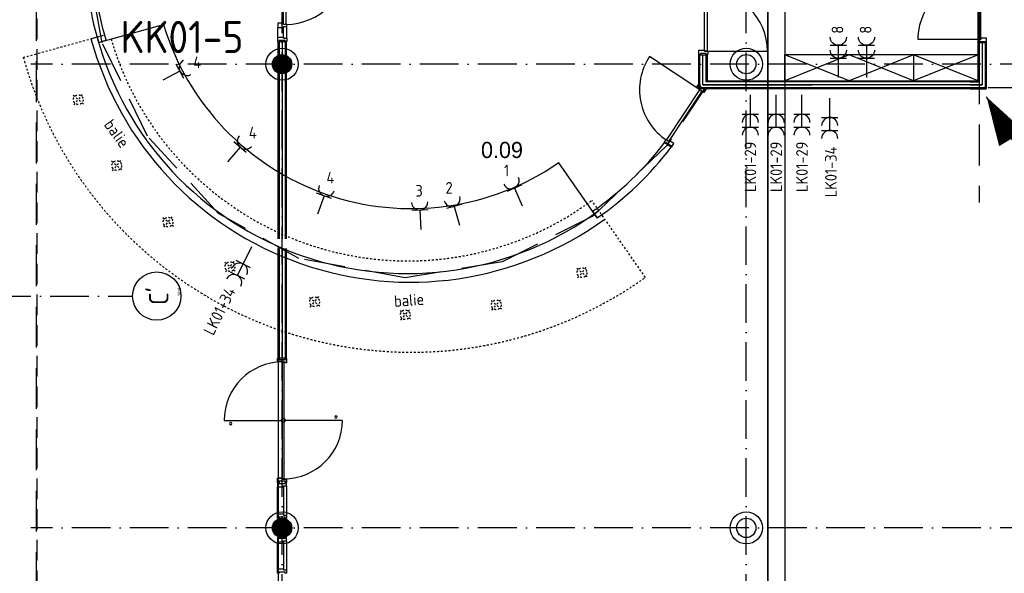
# Model space of a CAD drawing. Header units: millimetres. Extents: x 90707 to 259985, y -1262 to 84291.
# Tile 31 of 75: x 170076 to 185348, y 19302 to 27899. Entities that reach past the tile are written whole.
import ezdxf
from ezdxf.enums import TextEntityAlignment as Align

# ---------------------------------------------------------------- set-up
doc = ezdxf.new("R2010")
doc.units = ezdxf.units.MM
doc.header["$LTSCALE"] = 100
for name, pattern in [('DASHDOT', [9, 6, -1.5, 0, -1.5]), ('DASHED', [3, 1.5, -1.5]), ('HIDDEN', [9.525, 6.35, -3.175]), ('HIDDEN2', [4.7625, 3.175, -1.5875])]:
    doc.linetypes.add(name, pattern=pattern)
doc.layers.get('0').update_dxf_attribs({"linetype": 'CONTINUOUS'})
for name, color, linetype in [('AANSLWCD', 3, 'CONTINUOUS'), ('ABNSLWCD_ATTRIB', 2, 'CONTINUOUS'), ('AL$1----_ALGEMEEN', 7, 'CONTINUOUS'), ('AL$1----_TEKST', 7, 'CONTINUOUS'), ('AL$2----_RENVOOI', 7, 'CONTINUOUS'), ('AL$7----_STRAMIEN', 1, 'DASHDOT'), ('AL$8----_HULPKOLOM', 2, 'CONTINUOUS'), ('AL22----_BINNENWAND', 7, 'CONTINUOUS'), ('AL28----_KONSTRUKTIE', 3, 'CONTINUOUS'), ('AL32----_BINNENKOZ', 7, 'CONTINUOUS'), ('AL32----_DRAAIRICHTING', 1, 'CONTINUOUS'), ('ALL-----_REFLIJNEN', 8, 'CONTINUOUS'), ('ALN-----_BLOCKNAAM', 2, 'CONTINUOUS'), ('ALXAA---_GEWBETON', 12, 'CONTINUOUS'), ('BOUW', 8, 'CONTINUOUS'), ('EB62203-_ATTRIB', 2, 'CONTINUOUS'), ('EL62203-_KRACHT-WCD230', 3, 'CONTINUOUS'), ('EL6441--_DATACOM', 3, 'CONTINUOUS'), ('LIJN050', 90, 'CONTINUOUS'), ('LIJN070', 130, 'CONTINUOUS'), ('MEUBILAIR', 6, 'CONTINUOUS'), ('MV-BINNENWANDEN', 1, 'CONTINUOUS'), ('TEKST50', 90, 'CONTINUOUS'), ('VOLGNUMMER', 7, 'CONTINUOUS')]:
    doc.layers.add(name, color=color, linetype=linetype)
doc.styles.add('1_8', font='ISO', dxfattribs={"height": 1.8})
doc.styles.add('2_0', font='iso', dxfattribs={"height": 200})
doc.styles.add('BURO-025', font='BUROFONT.shx', dxfattribs={"height": 250})
doc.styles.add('MAATVOERING', font='iso.shx')
doc.styles.add('NORATT', font='isocp.shx')
doc.styles.get("Standard").update_dxf_attribs({"font": 'iso.shx'})

# ---------------------------------------------------------------- blocks, each defined once
blk = doc.blocks.new('ES3W2A')
for p, q in [((1.25, 2), (-1.25, 2)), ((0, 2), (0, -3)), ((1.25, 0), (-1.25, 0))]:
    blk.add_line(p, q)
for centre in [(0, 3.25), (0, 1.25)]:
    blk.add_arc(centre, 1.25, 180, 0)
at = {"style": '1_8'}
for tag, flags, p in [('VERMOGEN', 9, (-2.5, 5)), ('GROEP', 8, (0, 5)), ('SCHAK', 8, (2.5, 5)), ('GELIJK', 9, (5, 5)), ('KAST', 9, (7, 5)), ('TAL', 8, (2.5, 5))]:
    blk.add_attdef(tag, text='', height=1.8, rotation=90, dxfattribs=dict(at, flags=flags)).set_placement(p, align=Align.MIDDLE_CENTER)
at = {"style": '1_8', "width": 0.7, "flags": 8}
blk.add_attdef('DOEL', text='', height=1.8, rotation=90, dxfattribs=at).set_placement((-2.5, 5), align=Align.MIDDLE_LEFT)
at = {"style": '1_8', "flags": 9}
blk.add_attdef('M_CODE', text='', height=1.8, dxfattribs=at).set_placement((0, 0), align=Align.MIDDLE_CENTER)
blk = doc.blocks.new('ES3W1A')
at = {"ltscale": 0.5}
for p, q in [((1.25, 0), (-1.25, 0)), ((0, 0), (0, -3))]:
    blk.add_line(p, q, dxfattribs=at)
for p, q in [((1.25, 0), (-1.25, 0)), ((0, 0), (0, -3))]:
    blk.add_line(p, q)
blk.add_arc((0, 1.25), 1.25, 180, 0, dxfattribs=at)
blk.add_arc((0, 1.25), 1.25, 180, 0)
at = {"ltscale": 0.5, "style": 'NORATT'}
for tag, flags, p in [('VERMOGEN', 9, (-2.5, 3)), ('GROEP', 8, (0, 3)), ('SCHAK', 8, (2.5, 3)), ('GELIJK', 9, (5, 3)), ('TAL', 8, (2.5, 3)), ('KAST', 9, (7, 3))]:
    blk.add_attdef(tag, text='', height=1.8, rotation=90, dxfattribs=dict(at, flags=flags)).set_placement(p, align=Align.MIDDLE_CENTER)
at = {"style": '1_8'}
for tag, flags, p in [('VERMOGEN', 9, (-2.5, 3)), ('GROEP', 8, (0, 3)), ('SCHAK', 8, (2.5, 3)), ('GELIJK', 9, (5, 3)), ('TAL', 8, (2.5, 3)), ('KAST', 9, (7, 3))]:
    blk.add_attdef(tag, text='', height=1.8, rotation=90, dxfattribs=dict(at, flags=flags)).set_placement(p, align=Align.MIDDLE_CENTER)
at = {"ltscale": 0.5, "style": 'NORATT', "width": 0.7, "flags": 8}
blk.add_attdef('DOEL', text='', height=1.8, rotation=90, dxfattribs=at).set_placement((-2.5, 3), align=Align.MIDDLE_LEFT)
at = {"style": '1_8', "width": 0.7, "flags": 8}
blk.add_attdef('DOEL', text='', height=1.8, rotation=90, dxfattribs=at).set_placement((-2.5, 3), align=Align.MIDDLE_LEFT)
at = {"ltscale": 0.5, "style": 'NORATT', "flags": 9}
blk.add_attdef('M_CODE', text='', height=1.8, dxfattribs=at).set_placement((0, 0), align=Align.MIDDLE_CENTER)
at = {"style": '1_8', "flags": 9}
blk.add_attdef('M_CODE', text='', height=1.8, dxfattribs=at).set_placement((0, 0), align=Align.MIDDLE_CENTER)
blk = doc.blocks.new('1010')
at = {"layer": 'AL$7----_STRAMIEN', "color": 7, "linetype": 'Continuous'}
blk.add_circle((0, 750), 750, dxfattribs=at)
at = {"layer": 'AL$7----_STRAMIEN', "color": 3, "linetype": 'Continuous'}
blk.add_attdef('STR-NAAM', text='', height=600, rotation=360, dxfattribs=at).set_placement((0, 750), align=Align.MIDDLE)
at = {"layer": 'ALN-----_BLOCKNAAM', "linetype": 'Continuous'}
blk.add_text('1010', height=100, dxfattribs=at).set_placement((0, 0))
blk = doc.blocks.new('EH100000')
at = {"linetype": 'ByBlock'}
for p, q in [((1, 0.5), (0, 0.5)), ((1, 0.5, 1), (0, 0.5, 1)), ((0, -0.5, 1), (1, -0.5, 1)), ((1, -0.5), (0, -0.5))]:
    blk.add_line(p, q, dxfattribs=at)
at = {"linetype": 'ByBlock', "invisible_edges": 15}
for points in [[(1, -0.5), (0, -0.5), (0, 0.5), (1, 0.5)], [(0, 0.5), (1, 0.5), (1, 0.5, 1), (0, 0.5, 1)], [(0, -0.5, 1), (1, -0.5, 1), (1, -0.5), (0, -0.5)]]:
    blk.add_3dface(points, dxfattribs=at)
at = {"linetype": 'ByBlock', "style": '2_0', "flags": 8}
blk.add_attdef('FUNCTIE', text='', height=0.5, dxfattribs=at).set_placement((0.5, 0), align=Align.MIDDLE)
at = {"linetype": 'ByBlock', "flags": 9}
blk.add_attdef('SCHOT', text='', height=0.5, dxfattribs=at).set_placement((0.5, 0), align=Align.MIDDLE)
blk = doc.blocks.new('A$Cca306792')
at = {"layer": 'AL$1----_ALGEMEEN', "color": 8}
for p, q in [((80182, 28809), (81188, 29088)), ((89065, 27183), (88961, 27252)), ((89065, 27183), (88961, 27252)), ((87916, 26083), (87319, 26941)), ((87845, 26186), (87916, 26083))]:
    blk.add_line(p, q, dxfattribs=at)
at = {"layer": 'AL$1----_ALGEMEEN', "color": 8, "linetype": 'DASHED', "ltscale": 0.2}
for p, q in [((79014, 28575), (80277, 28925)), ((88663, 25160), (87832, 26354))]:
    blk.add_line(p, q, dxfattribs=at)
at = {"layer": 'AL$1----_ALGEMEEN', "color": 8, "linetype": 'Continuous'}
blk.add_lwpolyline([(80180, 28809), (80300, 28842, -0.07751), (80098, 30350), (79973, 30350, 0.077269)], format="xyb", close=True, dxfattribs=at)
at = {"layer": 'AL$1----_ALGEMEEN', "color": 8}
blk.add_lwpolyline([(80158, 28892), (80064, 28866)], dxfattribs=at)
at = {"layer": 'AL$1----_ALGEMEEN', "color": 8, "linetype": 'DASHED', "ltscale": 0.2}
for points in [[(79948, 27852), (79784, 27987)], [(79799, 27838), (79934, 28001)], [(80544, 26828), (80381, 26963)], [(80395, 26814), (80530, 26977)], [(81341, 25951), (81177, 26086)], [(81191, 25937), (81326, 26100)], [(82302, 25258), (82138, 25393)], [(82152, 25244), (82288, 25408)], [(87761, 25166), (87598, 25301)], [(87612, 25152), (87747, 25315)], [(83614, 24713), (83450, 24848)], [(83464, 24699), (83599, 24862)], [(86432, 24665), (86268, 24800)], [(86282, 24651), (86418, 24815)], [(85020, 24511), (84856, 24646)], [(84870, 24497), (85006, 24660)]]:
    blk.add_lwpolyline(points, dxfattribs=at)
for centre in [(79866, 27919), (80463, 26896), (81259, 26018), (82220, 25326), (87680, 25233), (83532, 24781), (86350, 24733), (84938, 24579)]:
    blk.add_circle(centre, 75, dxfattribs=at)
at = {"layer": 'AL$1----_ALGEMEEN', "color": 8}
for centre, radius, start, end in [((85034, 30244), 4016, 196.721, 304.6768), ((85016, 30219), 5134, 195.2853, 305.9974), ((84973, 30212), 4992, 195.3357, 306.4805), ((85034, 30245), 4937, 304.7006, 322.6906), ((85034, 30245), 5062, 304.7038, 322.7835)]:
    blk.add_arc(centre, radius, start, end, dxfattribs=at)
at = {"layer": 'AL$1----_ALGEMEEN', "color": 8, "linetype": 'DASHED', "ltscale": 0.2}
for centre, radius, start, end in [((84981, 30218), 4802, 196.3926, 306.4313), ((85034, 30245), 6247, 195.508, 305.5167)]:
    blk.add_arc(centre, radius, start, end, dxfattribs=at)
at = {"layer": 'AL$2----_RENVOOI', "color": 8, "linetype": 'Continuous'}
for centre, start, end in [((83862, 22990), 0, 180), ((83862, 22990), 180, 0), ((82229, 22890), 0, 180), ((82229, 22890), 180, 0)]:
    blk.add_arc(centre, 18.7, start, end, dxfattribs=at)
at = {"layer": 'AL$7----_STRAMIEN', "color": 1}
for p, q in [((83028, 5550), (83028, 30767)), ((101068, 28470), (79128, 28470)), ((101068, 21270), (79128, 21270))]:
    blk.add_line(p, q, dxfattribs=at)
blk.add_lwpolyline([(90228, 5550), (90228, 78659)], dxfattribs=at)
at = {"layer": 'AL$7----_STRAMIEN'}
blk.add_lwpolyline([(52428, 24870), (80709, 24870)], dxfattribs=at)
at = {"layer": 'AL$8----_HULPKOLOM', "color": 8}
for centre in [(83028, 28470), (90228, 28470), (83028, 21270), (90228, 21270)]:
    blk.add_circle(centre, 250, dxfattribs=at)
at = {"layer": 'AL22----_BINNENWAND', "color": 8}
for p, q in [((82966, 28606), (82966, 28822)), ((82966, 28822), (83091, 28822)), ((83091, 28822), (83091, 28606)), ((89494, 28618), (89619, 28618)), ((89494, 28086), (89494, 28618)), ((89619, 28618), (89619, 28211)), ((91824, 28614), (90824, 28614)), ((90824, 28614), (90824, 28214)), ((91824, 28614), (90824, 28214)), ((91824, 28214), (90824, 28614)), ((90824, 28214), (90824, 28614)), ((92824, 28614), (91824, 28614)), ((92824, 28614), (91824, 28214)), ((92824, 28214), (91824, 28614)), ((93824, 28614), (92824, 28214)), ((93824, 28214), (92824, 28614)), ((82966, 25758), (82966, 28333)), ((83091, 28333), (83091, 25758)), ((89619, 28211), (93825, 28211)), ((93950, 28086), (89494, 28086)), ((82966, 23907), (82966, 25609)), ((83091, 25609), (83091, 23907)), ((83091, 23907), (82966, 23907))]:
    blk.add_line(p, q, dxfattribs=at)
at = {"layer": 'AL22----_BINNENWAND', "color": 8, "linetype": 'Continuous'}
for p, q in [((82981, 28822), (82981, 28612)), ((83076, 28822), (83076, 28612)), ((89509, 28101), (89509, 28618)), ((89604, 28196), (89604, 28618)), ((82981, 28327), (82981, 25758)), ((83076, 28327), (83076, 25758)), ((93840, 28196), (89604, 28196)), ((93935, 28101), (89509, 28101)), ((92452, 28097), (89509, 28097)), ((82981, 25609), (82981, 23907)), ((83076, 25609), (83076, 23907))]:
    blk.add_line(p, q, dxfattribs=at)
at = {"layer": 'AL22----_BINNENWAND', "color": 8}
blk.add_lwpolyline([(92824, 28614), (92824, 28214), (93824, 28214), (93824, 28614)], close=True, dxfattribs=at)
at = {"layer": 'AL28----_KONSTRUKTIE', "color": 8}
for centre in [(83028, 28470), (90228, 28470), (83028, 21270), (90228, 21270)]:
    blk.add_circle(centre, 150, dxfattribs=at)
at = {"layer": 'AL32----_BINNENKOZ', "color": 8, "linetype": 'HIDDEN2'}
blk.add_line((79230, 11716), (79230, 36774), dxfattribs=at)
at = {"layer": 'AL32----_BINNENKOZ', "color": 8}
for p, q in [((83049, 29089), (83049, 30023)), ((83089, 29089), (83089, 30023)), ((89582, 28670), (89582, 29604)), ((89622, 29604), (89622, 28670)), ((83049, 29106), (82961, 29106)), ((82961, 29106), (82961, 29039)), ((82961, 28889), (82961, 29039)), ((82961, 29039), (83049, 29039)), ((83049, 29089), (83049, 29106)), ((83100, 29089), (83049, 29089)), ((83049, 29039), (83049, 29056)), ((83049, 29056), (83100, 29056)), ((83049, 28889), (83049, 29039)), ((83100, 29056), (83100, 29089)), ((83100, 29056), (83100, 29089)), ((83100, 28872), (83100, 29056)), ((82961, 28822), (82961, 28889)), ((82961, 28889), (83049, 28889)), ((83049, 28889), (83049, 28872)), ((83049, 28872), (83100, 28872)), ((83100, 28872), (83100, 28822)), ((82983, 28822), (82961, 28822)), ((83075, 28838), (82983, 28838)), ((82983, 28838), (82983, 28822)), ((83075, 28822), (83075, 28838)), ((83100, 28822), (83075, 28822)), ((89494, 28620), (89494, 28687)), ((89494, 28687), (89582, 28687)), ((89516, 28620), (89494, 28620)), ((89516, 28636), (89516, 28620)), ((89608, 28636), (89516, 28636)), ((89582, 28687), (89582, 28670)), ((89622, 28670), (89582, 28670)), ((89582, 28670), (89633, 28670)), ((89608, 28620), (89608, 28636)), ((89633, 28620), (89608, 28620)), ((89633, 28670), (89633, 28620)), ((92719, 28203), (93653, 28203)), ((89105, 27369), (89105, 27369)), ((82959, 23902), (82984, 23902)), ((82959, 23852), (82959, 23902)), ((83061, 23852), (82959, 23852)), ((82984, 23902), (82984, 23886)), ((82984, 23886), (83073, 23886)), ((83061, 23835), (83061, 23852)), ((83098, 23835), (83061, 23835)), ((83073, 23886), (83073, 23902)), ((83073, 23902), (83098, 23902)), ((83098, 23902), (83098, 23835)), ((82959, 21977), (82959, 22044)), ((82959, 22044), (83031, 22044)), ((83073, 21993), (82984, 21993)), ((82984, 21993), (82984, 21977)), ((83031, 22044), (83031, 22027)), ((83031, 22027), (83098, 22027)), ((83073, 21977), (83073, 21993)), ((83098, 22027), (83098, 21977)), ((82984, 21977), (82959, 21977)), ((82984, 21972), (82959, 21972)), ((82959, 21972), (82959, 21905)), ((82959, 21905), (83047, 21905)), ((82984, 21956), (82984, 21972)), ((83073, 21956), (82984, 21956)), ((83047, 21905), (83047, 21922)), ((83047, 21922), (83098, 21922)), ((83047, 21905), (83047, 21487)), ((83098, 21977), (83073, 21977)), ((83098, 21972), (83073, 21972)), ((83073, 21972), (83073, 21956)), ((83098, 21922), (83098, 21972)), ((82959, 21420), (82959, 21487)), ((82959, 21487), (83047, 21487)), ((82982, 21420), (82959, 21420)), ((83073, 21436), (82982, 21436)), ((82982, 21436), (82982, 21420)), ((83047, 21487), (83047, 21470)), ((83047, 21470), (83098, 21470)), ((83073, 21420), (83073, 21436)), ((83098, 21420), (83073, 21420)), ((83098, 21470), (83098, 21420)), ((82984, 21120), (82959, 21120)), ((82959, 21120), (82959, 21053)), ((82984, 21104), (82984, 21120)), ((83073, 21104), (82984, 21104)), ((83098, 21120), (83073, 21120)), ((83073, 21120), (83073, 21104)), ((83098, 21070), (83098, 21120)), ((82959, 21053), (83047, 21053)), ((83047, 21053), (83047, 21070)), ((83047, 21070), (83098, 21070)), ((83047, 21053), (83047, 20634)), ((82959, 20567), (82959, 20634)), ((82959, 20634), (83047, 20634)), ((83047, 20634), (83047, 20617)), ((82982, 20567), (82959, 20567)), ((83073, 20583), (82982, 20583)), ((82982, 20583), (82982, 20567)), ((83047, 20617), (83098, 20617)), ((83073, 20567), (83073, 20583)), ((83098, 20567), (83073, 20567)), ((83098, 20617), (83098, 20567))]:
    blk.add_line(p, q, dxfattribs=at)
at = {"layer": 'AL32----_BINNENKOZ', "color": 8, "linetype": 'Continuous'}
for p, q in [((82959, 23902), (82959, 23852)), ((83061, 23852), (82959, 23852)), ((83035, 22034), (83035, 23845)), ((83035, 23845), (83057, 23845)), ((83057, 23845), (83057, 22034)), ((83061, 23835), (83061, 23852)), ((83098, 23835), (83061, 23835)), ((83098, 23835), (83098, 23902)), ((82129, 22940), (83035, 22940)), ((83962, 22940), (83057, 22940)), ((82959, 22044), (82959, 21977)), ((83031, 22044), (82959, 22044)), ((83031, 22027), (83031, 22044)), ((83098, 22027), (83031, 22027)), ((83057, 22034), (83035, 22034)), ((83098, 21977), (83098, 22027)), ((82959, 21487), (82959, 21905)), ((83098, 21922), (83098, 21470)), ((82959, 20634), (82959, 21053)), ((83098, 21070), (83098, 20617))]:
    blk.add_line(p, q, dxfattribs=at)
at = {"layer": 'AL32----_BINNENKOZ', "color": 8}
for points in [[(89491, 28162), (89512, 28148), (89503, 28135), (89580, 28084), (89588, 28097), (89607, 28085), (89570, 28029), (89496, 28078), (89506, 28092), (89463, 28120), (89491, 28162)], [(88953, 27258), (88973, 27244), (88982, 27257), (89059, 27207), (89050, 27193), (89068, 27181), (89105, 27237), (89032, 27286), (89023, 27271), (88980, 27300), (88953, 27258)]]:
    blk.add_lwpolyline(points, dxfattribs=at)
blk.add_lwpolyline([(89023, 27271), (88989, 27293), (89506, 28072), (89539, 28050)], close=True, dxfattribs=at)
blk.add_circle((83046, 22940), 30, dxfattribs=at)
at = {"layer": 'AL32----_BINNENKOZ', "color": 8, "linetype": 'Continuous'}
for centre, start, end in [((83035, 22940), 90, 180), ((83057, 22940), 270, 0)]:
    blk.add_arc(centre, 906, start, end, dxfattribs=at)
at = {"layer": 'AL32----_DRAAIRICHTING', "color": 8}
blk.add_line((89622, 28670), (90556, 28670), dxfattribs=at)
blk.add_lwpolyline([(89506, 28072), (88727, 28588, 0.414214), (88989, 27293, 0.414214)], format="xyb", dxfattribs=at)
for centre, start, end in [((83089, 30023), 270, 0), ((89622, 28670), 0, 90)]:
    blk.add_arc(centre, 934, start, end, dxfattribs=at)
at = {"layer": 'ALL-----_REFLIJNEN', "color": 8, "linetype": 'Continuous'}
for p, q in [((83028, 28822), (83028, 25758)), ((89556, 28148), (89556, 28618)), ((93888, 28148), (89556, 28148)), ((91248, 28145), (89556, 28145)), ((83028, 25609), (83028, 23907))]:
    blk.add_line(p, q, dxfattribs=at)
at = {"layer": 'ALXAA---_GEWBETON', "color": 8}
for p, q in [((82908, 28380), (82908, 28560)), ((82928, 28358), (82928, 28581)), ((82948, 28343), (82948, 28596)), ((82968, 28332), (82968, 28607)), ((82988, 28325), (82988, 28614)), ((83008, 28321), (83008, 28618)), ((83028, 28320), (83028, 28620)), ((83048, 28321), (83048, 28618)), ((83068, 28325), (83068, 28614)), ((83088, 28332), (83088, 28607)), ((83108, 28343), (83108, 28596)), ((83128, 28358), (83128, 28581)), ((83148, 28380), (83148, 28560)), ((82888, 28416), (82888, 28523)), ((83168, 28416), (83168, 28523)), ((82928, 21158), (82928, 21381)), ((82948, 21143), (82948, 21396)), ((82968, 21132), (82968, 21407)), ((82988, 21125), (82988, 21414)), ((83008, 21121), (83008, 21418)), ((83028, 21120), (83028, 21420)), ((83048, 21121), (83048, 21418)), ((83068, 21125), (83068, 21414)), ((83088, 21132), (83088, 21407)), ((83108, 21143), (83108, 21396)), ((83128, 21158), (83128, 21381)), ((82888, 21216), (82888, 21323)), ((82908, 21180), (82908, 21360)), ((83148, 21180), (83148, 21360)), ((83168, 21216), (83168, 21323))]:
    blk.add_line(p, q, dxfattribs=at)
at = {"layer": 'MEUBILAIR', "color": 8}
for p, q in [((93825, 28207), (93825, 35161)), ((93840, 35176), (93840, 28192)), ((93825, 28211), (93825, 28808)), ((93825, 28808), (93950, 28808)), ((93840, 28808), (93840, 28196)), ((93888, 28808), (93888, 28148)), ((93935, 28808), (93935, 28101)), ((93950, 28808), (93950, 28086)), ((93824, 28214), (93824, 28614)), ((93703, 28207), (93825, 28207)), ((93840, 28192), (93703, 28192)), ((93888, 28145), (93703, 28145)), ((93935, 28097), (93703, 28097)), ((93950, 28082), (93703, 28082))]:
    blk.add_line(p, q, dxfattribs=at)
blk.add_lwpolyline([(93828, 28855), (92894, 28855, -0.414214), (93828, 29789, -0.414214)], format="xyb", dxfattribs=at)
blk.add_lwpolyline([(93868, 29789), (93828, 29789), (93828, 28855), (93868, 28855)], close=True, dxfattribs=at)
blk.add_lwpolyline([(93817, 28805), (93842, 28805), (93842, 28821), (93934, 28821), (93934, 28805), (93956, 28805), (93956, 28872), (93868, 28872), (93868, 28855), (93817, 28855), (93817, 28805)], dxfattribs=at)
at = {"layer": 'MV-BINNENWANDEN', "color": 8}
blk.add_line((82966, 25634), (82966, 9820), dxfattribs=at)
at = {"layer": 'AL$7----_STRAMIEN', "xscale": 0.5, "yscale": 0.5, "zscale": 0.5, "rotation": 90}
blk.add_blockref('1010', (81459, 24870), dxfattribs=at).add_auto_attribs({'STR-NAAM': "C'"})
at = {"layer": 'AL22----_BINNENWAND', "color": 8, "xscale": 19671.86249558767, "yscale": 270, "zscale": 60, "rotation": 270}
blk.add_blockref('EH100000', (90696, 37416), dxfattribs=at)
at = {"layer": 'AL$1----_ALGEMEEN', "color": 8, "linetype": 'DASHED', "ltscale": 0.2}
for p in [(79866, 27919), (80463, 26896), (81259, 26018), (82220, 25326), (87680, 25233), (83532, 24781), (86350, 24733), (84938, 24579)]:
    blk.add_text('6301', height=10, rotation=95.408, dxfattribs=at).set_placement(p)
at = {"layer": 'AL$1----_TEKST', "color": 8}
for rotation, p in [(306, (80255, 27530)), (4.3137, (84771, 24700))]:
    blk.add_text('balie', height=180, rotation=rotation, dxfattribs=at).set_placement(p)
at = {"layer": 'BOUW', "style": 'BURO-025'}
blk.add_text('0.09', height=250, dxfattribs=at).set_placement((86113, 27013))
at = {"layer": 'VOLGNUMMER', "color": 252, "linetype": 'ByBlock'}
for tag, p in [('0.28', (16187, 74214)), ('0.16', (78893, 73105)), ('0.17', (62961, 72994)), ('0.29', (35887, 72529)), ('0.18', (53124, 64542)), ('0.701', (85482, 63517)), ('0.30', (29366, 63128)), ('0.32', (36092, 63166)), ('0.12', (90689, 63024)), ('0.29A', (33165, 62745)), ('0.30', (38191, 61494)), ('0.19', (61479, 61433)), ('0.27', (17657, 61363)), ('0.14', (89762, 60088)), ('0.33', (45869, 59450)), ('0.15', (73454, 57402)), ('0.25', (28058, 57013)), ('0.801', (112714, 57073)), ('0.18A', (61029, 56759)), ('0.26A', (36299, 54851)), ('0.20', (60895, 53506)), ('0.800', (90980, 50804)), ('0.25A', (73288, 48435)), ('0.21', (58702, 48178)), ('0.300', (94483, 48257)), ('0.24', (35041, 47783)), ('0.102', (87631, 47613)), ('0.203', (95795, 46197)), ('0.26', (18559, 46119)), ('0.802', (68387, 42721)), ('0.204', (95497, 42149)), ('0.07B', (66790, 38909)), ('0.702', (95327, 36513))]:
    blk.add_attdef(tag, text='', height=250, dxfattribs=at).set_placement(p, align=Align.MIDDLE_CENTER)
at = {"layer": 'VOLGNUMMER', "color": 8, "linetype": 'ByBlock'}
blk.add_attdef('0.600', text='', height=250, dxfattribs=at).set_placement((96800, 48300), align=Align.MIDDLE_CENTER)

msp = doc.modelspace()

# ---------------------------------------------------------------- linework, layer by layer
at = {"layer": 'LIJN050'}
msp.add_lwpolyline([(185074, 26699, 0, 453, 0), (185462, 26052, 453, 453, 0)], format="xyseb", dxfattribs=at)
at = {"layer": 'LIJN070', "linetype": 'HIDDEN'}
for p, q in [((170337, 5663), (170337, 34373)), ((184957, 33891), (184957, 25063)), ((171357, 27541), (171057, 29141)), ((172057, 26091), (171357, 27541)), ((180707, 26841), (180107, 25941)), ((186686, 26841), (180707, 26841)), ((186250, 24737), (185074, 26699)), ((173157, 24891), (172057, 26091)), ((180107, 25941), (178957, 24841)), ((174407, 24191), (173157, 24891)), ((178957, 24841), (177557, 24141)), ((176057, 23891), (174407, 24191)), ((177557, 24141), (176057, 23891))]:
    msp.add_line(p, q, dxfattribs=at)

# ---------------------------------------------------------------- block references
at = {"layer": 'AANSLWCD'}
ref = msp.add_blockref('ES3W2A', (182773, 27301), dxfattribs=dict(at, xscale=-100, yscale=100, zscale=100))
ref.add_attrib('GROEP', '8', dxfattribs={"layer": 'ABNSLWCD_ATTRIB', "color": 1, "height": 180, "rotation": 90, "style": '1_8', "flags": 8}).set_placement((182760, 27804), align=Align.MIDDLE_RIGHT)
ref = msp.add_blockref('ES3W2A', (183210, 27301), dxfattribs=dict(at, xscale=-100, yscale=100, zscale=100))
ref.add_attrib('GROEP', '8', dxfattribs={"layer": 'ABNSLWCD_ATTRIB', "color": 1, "height": 180, "rotation": 90, "style": '1_8', "flags": 8}).set_placement((183197, 27804), align=Align.MIDDLE_RIGHT)
ref = msp.add_blockref('ES3W2A', (181409, 26430), dxfattribs=dict(at, xscale=100, yscale=100, zscale=100, rotation=180))
ref.add_attrib('GROEP', 'LK01-29', dxfattribs={"layer": 'ABNSLWCD_ATTRIB', "color": 1, "height": 180, "rotation": 90, "style": '1_8', "flags": 8}).set_placement((181409, 26005), align=Align.MIDDLE_RIGHT)
ref = msp.add_blockref('ES3W2A', (181809, 26430), dxfattribs=dict(at, xscale=100, yscale=100, zscale=100, rotation=180))
ref.add_attrib('GROEP', 'LK01-29', dxfattribs={"layer": 'ABNSLWCD_ATTRIB', "color": 1, "height": 180, "rotation": 90, "style": '1_8', "flags": 8}).set_placement((181809, 26005), align=Align.MIDDLE_RIGHT)
ref = msp.add_blockref('ES3W2A', (182209, 26430), dxfattribs=dict(at, xscale=100, yscale=100, zscale=100, rotation=180))
ref.add_attrib('GROEP', 'LK01-29', dxfattribs={"layer": 'ABNSLWCD_ATTRIB', "color": 1, "height": 180, "rotation": 90, "style": '1_8', "flags": 8}).set_placement((182209, 26005), align=Align.MIDDLE_RIGHT)
ref = msp.add_blockref('ES3W2A', (182640, 26381), dxfattribs=dict(at, xscale=100, yscale=100, zscale=100, rotation=180))
ref.add_attrib('GROEP', 'LK01-34', dxfattribs={"layer": 'ABNSLWCD_ATTRIB', "color": 1, "height": 180, "rotation": 90, "style": '1_8', "flags": 8}).set_placement((182658, 25929), align=Align.MIDDLE_RIGHT)
ref = msp.add_blockref('ES3W2A', (173541, 24108), dxfattribs=dict(at, xscale=99.99999999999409, yscale=99.99999999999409, zscale=99.99999999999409, rotation=153.4349488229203))
ref.add_attrib('GROEP', 'LK01-34', dxfattribs={"layer": 'ABNSLWCD_ATTRIB', "color": 1, "height": 180, "rotation": 63.4349, "style": '1_8', "flags": 8}).set_placement((173351, 23728), align=Align.MIDDLE_RIGHT)
at = {"layer": 'EL62203-_KRACHT-WCD230', "ltscale": 0.5}
ref = msp.add_blockref('ES3W1A', (172562, 27099, 1050), dxfattribs=dict(at, xscale=100, yscale=100, zscale=100, rotation=297.5165573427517))
ref.add_attrib('GROEP', '4', dxfattribs={"layer": 'EB62203-_ATTRIB', "color": 1, "ltscale": 0.5, "height": 180, "style": 'NORATT', "flags": 8}).set_placement((172828, 27238, 1050), align=Align.MIDDLE_CENTER)
ref = msp.add_blockref('ES3W1A', (173494, 25919, 1050), dxfattribs=dict(at, xscale=100, yscale=100, zscale=100, rotation=319.1077149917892))
ref.add_attrib('GROEP', '4', dxfattribs={"layer": 'EB62203-_ATTRIB', "color": 1, "ltscale": 0.5, "height": 180, "style": 'NORATT', "flags": 8}).set_placement((173691, 26146, 1050), align=Align.MIDDLE_CENTER)
ref = msp.add_blockref('ES3W1A', (174796, 25164, 1050), dxfattribs=dict(at, xscale=100, yscale=100, zscale=100, rotation=340.6988726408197))
ref.add_attrib('GROEP', '4', dxfattribs={"layer": 'EB62203-_ATTRIB', "color": 1, "ltscale": 0.5, "height": 180, "style": 'NORATT', "flags": 8}).set_placement((174895, 25447, 1050), align=Align.MIDDLE_CENTER)
ref = msp.add_blockref('ES3W1A', (177749, 25282, 1050), dxfattribs=dict(at, xscale=100, yscale=100, zscale=100, rotation=23.88118793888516))
ref.add_attrib('GROEP', '1', dxfattribs={"layer": 'EB62203-_ATTRIB', "color": 1, "ltscale": 0.5, "height": 180, "style": 'NORATT', "flags": 8}).set_placement((177628, 25557, 1050), align=Align.MIDDLE_CENTER)
ref = msp.add_blockref('ES3W1A', (176816, 24999, 1050), dxfattribs=dict(at, xscale=100, yscale=100, zscale=100, rotation=15.44684806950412))
ref.add_attrib('GROEP', '2', dxfattribs={"layer": 'EB62203-_ATTRIB', "color": 1, "ltscale": 0.5, "height": 180, "style": 'NORATT', "flags": 8}).set_placement((176736, 25288, 1050), align=Align.MIDDLE_CENTER)
ref = msp.add_blockref('ES3W1A', (176284, 24942, 1050), dxfattribs=dict(at, xscale=100, yscale=100, zscale=100, rotation=2.290030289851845))
ref.add_attrib('GROEP', '3', dxfattribs={"layer": 'EB62203-_ATTRIB', "color": 1, "ltscale": 0.5, "height": 180, "style": 'NORATT', "flags": 8}).set_placement((176272, 25242, 1050), align=Align.MIDDLE_CENTER)
at = {"layer": 'EL6441--_DATACOM'}
msp.add_blockref('A$Cca306792', (91118, -1262), dxfattribs=at)

# ---------------------------------------------------------------- texts
at = {"layer": 'TEKST50', "linetype": 'HIDDEN', "style": 'MAATVOERING'}
msp.add_text('KK01-5', height=500, rotation=359.9569, dxfattribs=at).set_placement((171640, 27381))

doc.saveas('drawing.dxf')
